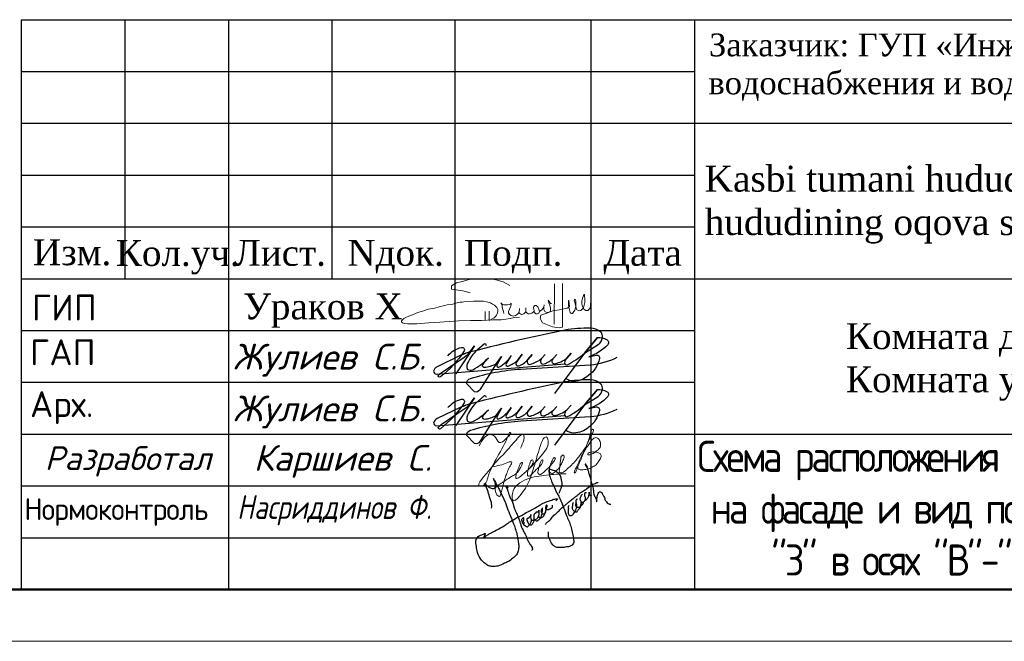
# Model space of a CAD drawing. Header units: millimetres. Extents: x 2842173 to 10151342, y -218675 to 375325.
# Tile 85 of 107: x 2951470 to 2960977, y 137725 to 143725. Entities that reach past the tile are written whole.
import ezdxf
from ezdxf.enums import TextEntityAlignment as Align

# ---------------------------------------------------------------- set-up
doc = ezdxf.new("R2010")
doc.units = ezdxf.units.MM
for name, color, linetype in [('BC-Form$1$SHEET-TEXT', 7, 'Continuous'), ('GP', 7, 'Continuous'), ('SHTAMP', 7, 'Continuous')]:
    doc.layers.add(name, color=color, linetype=linetype)
doc.layers.add('Графа', color=7, linetype='Continuous', lineweight=30)
doc.layers.add('НАДПИСИ', color=7, linetype='Continuous', lineweight=13)
doc.layers.add('ПОДПИСИ', color=7, linetype='Continuous', lineweight=25, true_color=0xffffff)
doc.styles.add('ISO', font='times.ttf')
doc.styles.add('ISOCPEUR', font='isocpeur.ttf')
doc.styles.add('PDF ISOCPEUR Italic', font='isocpeui.ttf')
doc.styles.add('style2', font='times.ttf', dxfattribs={"height": 350})
doc.styles.add('ГОСТ 250', font='isocpeui.ttf', dxfattribs={"height": 250})
doc.styles.add('ГОСТ 350', font='isocpeui.ttf', dxfattribs={"height": 350})

# ---------------------------------------------------------------- blocks, each defined once
blk = doc.blocks.new('*U20')
at = {"lineweight": 9}
for p, q in [((-20, 292), (400, 292)), ((400, -5), (-20, -5))]:
    blk.add_line(p, q, dxfattribs=at)
at = {"lineweight": 50}
blk.add_line((395, 0), (0, 0), dxfattribs=at)
blk = doc.blocks.new('подпис')
at = {"layer": 'ПОДПИСИ', "color": 5, "lineweight": 25}
for points in [[(11455381.02076253, 532518.8265893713), (11455520.01904331, 532605.2702562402, 0.1790300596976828), (11455562.38426757, 532677.7809668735, 0.2639526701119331), (11455545.66076253, 532730.5065893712, 0.1902036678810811), (11455439.45901756, 532772.4229382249, 0.04243607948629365), (11455181.10076253, 532752.0665893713, 0.01389890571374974), (11454173.66076253, 532516.8665893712), (11454115.122983, 532492.9723789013), (11453881.62076253, 532379.6665893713, 0.2217818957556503), (11453846.71110048, 532334.3072421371, 0.2704920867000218), (11453871.59758817, 532304.8980453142), (11455179.16571194, 532409.5663401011)], [(11453991.38076253, 532491.3865893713, -0.1634131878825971), (11454128.58076253, 532575.6665893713, -0.667805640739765), (11454157.77631411, 532540.4816576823, -0.07943418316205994), (11453916.90076253, 532275.7865893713, -0.8665421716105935), (11453897.75835008, 532296.8279901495), (11453922.78076253, 532318.9065893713), (11454157.98076253, 532477.6665893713), (11454199.402983, 532506.6923789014), (11454263.82076253, 532591.3465893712), (11454071.74076253, 532309.1065893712)], [(11454383.13191177, 532593.1715958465, 0.6195339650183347), (11454359.7346624, 532609.2129194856), (11454272.62677659, 532534.0152307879, 0.1142519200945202), (11454185.42076253, 532395.3465893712, 0.2155377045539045), (11454192.20979691, 532352.8259456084, 0.2402728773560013), (11454244.70532085, 532349.124356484, 0.088579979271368), (11454402.98076253, 532469.8265893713), (11454351.11930181, 532410.1073315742), (11454341.92672384, 532399.5219387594, 0.5390945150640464), (11454362.38253118, 532374.4334744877, 0.1119156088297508), (11454481.38076253, 532411.0265893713), (11454538.22076253, 532483.5465893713), (11454481.38076253, 532411.0265893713), (11454316.88571881, 532145.5914051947, -0.3584232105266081), (11454263.82076253, 532124.8665893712), (11454185.42076253, 532207.1865893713, -0.4021260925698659), (11454220.70076253, 532260.1065893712, -0.05884634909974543), (11454732.26076253, 532356.1465893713), (11455437.86076253, 532399.2665893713, 0.09127989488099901), (11455712.26076253, 532475.7065893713)], [(11454538.22076253, 532483.5465893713), (11454488.44919385, 532397.7542070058, 0.6452880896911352), (11454509.57958188, 532375.5303088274, 0.1289702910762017), (11454636.22076253, 532493.3465893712), (11454593.66471792, 532430.2462473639), (11454582.42349859, 532413.578232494, 0.6938576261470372), (11454605.04768595, 532386.9903729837, 0.1002803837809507), (11454700.90076253, 532446.3065893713), (11454745.98076253, 532507.0665893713), (11454700.90076253, 532446.3065893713), (11454684.07896387, 532423.6337303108, 0.6318076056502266), (11454708.26387874, 532389.2855289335, 0.1426768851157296), (11454804.78076253, 532452.1865893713), (11454847.90076253, 532505.1065893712), (11454804.78076253, 532452.1865893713, 0.2019410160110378), (11454796.94076253, 532428.6665893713, 0.5360950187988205), (11454830.26112056, 532405.1456650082, 0.09716650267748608), (11454943.94076253, 532461.9865893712), (11454981.18076253, 532503.1465893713), (11454943.94076253, 532461.9865893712, 0.1970871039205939), (11454931.50490046, 532430.8969341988, 0.4881573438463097), (11454969.61588562, 532408.5758270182, 0.09308930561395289), (11455063.50076253, 532465.9065893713), (11455098.78076253, 532503.1465893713), (11455063.50076253, 532465.9065893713, 0.2268041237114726), (11455047.82076253, 532430.6265893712, 0.3554158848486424), (11455072.65359272, 532410.4224256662, 0.1279368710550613), (11455200.70076253, 532467.8665893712), (11455245.78076253, 532516.8665893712), (11455200.70076253, 532467.8665893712, 0.1962325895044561), (11455176.61503475, 532419.8081579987, 0.5294087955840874), (11455206.4873876, 532399.5025652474, 0.06123247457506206), (11455381.02076253, 532518.8265893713), (11455512.34076253, 532675.6265893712), (11455381.02076253, 532518.8265893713), (11455075.26076253, 532109.1865893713)], [(11455512.34076253, 532675.6265893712, -0.1430989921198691), (11455604.46076253, 532656.0265893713, -0.4709364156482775), (11455617.20360619, 532603.8353161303, -0.1267238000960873), (11455422.18076253, 532481.5865893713), (11455496.66076253, 532497.2665893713, -0.5178320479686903), (11455533.44071973, 532462.0553827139, -0.1764750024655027), (11455420.31685878, 532289.3910754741, -0.1730786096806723), (11455270.70117688, 532232.9431715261, -0.1633059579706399), (11455188.27827521, 532260.6010775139)]]:
    blk.add_lwpolyline(points, format="xyb", dxfattribs=at)
blk.add_lwpolyline([(11454115.122983, 532492.9723789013), (11454173.66076253, 532516.8665893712)], dxfattribs=at)
blk = doc.blocks.new('A$C6E532752')
at = {"color": 5, "lineweight": 25}
for points in [[(2742.715320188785, 2429.273912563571), (2708.79121605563, 2488.231917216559), (2682.243141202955, 2516.236865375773), (2685.192927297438, 2488.231917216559), (2725.016603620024, 2429.273912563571), (2736.815747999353, 2401.270351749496), (2758.937579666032, 2329.046553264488), (2784.012325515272, 2236.190158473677), (2801.711042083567, 2186.076478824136), (2816.459972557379, 2124.170365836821), (2835.632018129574, 2047.526485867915), (2868.082793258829, 1947.2991265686), (2878.40548054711, 1889.815869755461), (2884.305052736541, 1839.70219010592), (2893.154411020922, 1773.375995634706), (2934.451416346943, 1684.939682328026), (2949.200346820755, 1649.565157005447), (2956.576376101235, 1618.613487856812), (2962.475948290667, 1587.660431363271), (2966.899063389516, 1625.983065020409), (2966.899063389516, 1656.934734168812), (2971.325306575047, 1687.887790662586), (2987.547566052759, 1767.479778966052), (3018.521884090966, 1820.54156694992), (3030.321028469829, 1830.859252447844), (3087.843421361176, 1813.171989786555), (3105.542137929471, 1777.797464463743), (3118.814611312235, 1748.319155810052), (3152.73871544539, 1695.25736782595), (3166.011188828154, 1642.195579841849), (3207.308194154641, 1584.712323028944), (3241.232298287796, 1543.442968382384), (3278.103060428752, 1531.651922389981), (3307.604049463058, 1534.59864337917)], [(2046.206071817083, 1804.097365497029), (2069.547857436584, 1871.953801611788), (2101.376143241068, 1944.051351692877), (2114.107457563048, 2003.425559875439), (2114.107457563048, 2056.438790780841), (2099.25530021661, 2124.295226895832), (2073.789543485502, 2221.839460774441), (2014.377786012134, 2300.299375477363), (1903.424538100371, 2359.967700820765), (1855.492860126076, 2375.934655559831), (1800.904612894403, 2377.265119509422), (1790.253476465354, 2367.951871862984), (1791.582913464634, 2336.01796238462), (1799.57204780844, 2288.117098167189), (1807.561182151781, 2236.22345475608), (1818.21231858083, 2190.984905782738), (1846.174288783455, 2131.108478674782), (1864.814559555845, 2060.586952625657), (1890.11139958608, 2014.017939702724), (1957.493522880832, 1857.665534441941), (2008.612721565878, 1770.394591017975), (2053.344366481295, 1685.251834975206), (2112.981346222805, 1540.50873349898), (2153.45253656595, 1434.079941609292), (2221.707396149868, 1250.395450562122), (2279.217276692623, 1118.424248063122), (2326.076020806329, 992.838995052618), (2364.495186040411, 847.3897349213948), (2392.18501266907, 704.7762081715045), (2398.575694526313, 623.8898268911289), (2394.315239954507, 570.6754309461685), (2362.364958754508, 528.1047465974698), (2328.284450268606, 504.6905233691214), (2294.207069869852, 489.7904370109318), (2253.735879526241, 483.4044875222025), (2187.708217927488, 477.0185380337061), (2145.106800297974, 466.3762137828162), (2062.037320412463, 466.3762137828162), (2017.308803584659, 466.3762137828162), (1987.488749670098, 466.3762137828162), (1944.890460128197, 487.6608622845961), (1912.940178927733, 508.9468981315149), (1883.120125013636, 532.3611213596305), (1855.430298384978, 574.933193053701), (1823.480017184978, 638.7899132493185), (1801.789861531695, 681.5048814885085), (1783.011954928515, 738.8327556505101), (1780.881727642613, 757.9906041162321), (1778.751500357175, 800.5612884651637), (1777.106126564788, 847.8877918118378)], [(384.9447256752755, 1433.355747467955), (380.4371522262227, 1569.275334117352), (320.9159117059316, 1748.782529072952), (257.8943417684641, 1943.563006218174), (210.2629601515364, 2040.162458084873), (245.4476833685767, 2007.407240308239), (286.797866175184, 1974.50357660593), (353.4136081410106, 1930.885446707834), (398.5925695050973, 1917.876311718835), (436.1139737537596, 1916.346070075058), (474.3986312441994, 1940.834098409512), (484.3553323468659, 1982.15478482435), (467.2665927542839, 2067.42378927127), (447.6659992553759, 2120.062437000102), (426.8423237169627, 2156.786849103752), (466.0403826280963, 2093.131293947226), (506.4646516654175, 2007.440536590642), (555.4630073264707, 1921.751166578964), (602.0120708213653, 1822.594837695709), (711.4200437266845, 1592.3399463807), (748.6536639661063, 1490.507428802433), (825.079086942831, 1290.758868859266), (868.1903827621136, 1186.968807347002), (942.7295692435, 996.3323300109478), (981.9213719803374, 874.9174363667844), (1013.277316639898, 753.5011553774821), (1032.871653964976, 630.1273304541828), (1048.549626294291, 522.4207937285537), (1042.653182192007, 416.0044879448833), (1007.380872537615, 308.2965638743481), (928.9972670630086, 226.0478097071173), (815.3382238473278, 135.966105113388), (703.6404912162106, 81.13267743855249), (535.1148010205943, 12.59228019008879), (401.8614204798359, 0.8414672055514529), (313.6806463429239, 18.46629933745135), (227.4580547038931, 71.34079573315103), (137.3159699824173, 159.4649563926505), (35.41540601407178, 347.4640906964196), (11.90157560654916, 492.3792229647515), (7.982082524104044, 660.7932065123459), (74.6072087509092, 750.8762984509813), (213.738264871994, 813.5426765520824), (217.1603921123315, 816.5337925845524), (215.9310538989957, 774.7538949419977), (182.72953787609, 707.170765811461), (202.4052054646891, 721.9154695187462), (286.0189724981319, 778.440070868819), (362.2535821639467, 822.6769566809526), (423.7330051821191, 853.3969391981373), (562.67950416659, 928.3538075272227), (731.611845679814, 1029.086160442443), (844.8955184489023, 1104.559121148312), (993.6704669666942, 1191.516524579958), (1118.065104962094, 1256.632954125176), (1274.050294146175, 1345.427202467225), (1396.471109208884, 1406.596635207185), (1522.839570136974, 1481.578475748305), (1750.173297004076, 1594.364082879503), (1859.184002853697, 1631.997206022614), (1961.954175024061, 1660.028513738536), (1990.666886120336, 1660.028513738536), (2000.420261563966, 1660.124240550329), (1991.020359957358, 1645.251901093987), (1976.91894350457, 1626.464473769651), (1958.119140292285, 1607.675659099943)], [(794.7804357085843, 1929.900431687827), (766.0395718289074, 1944.260840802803), (746.8800386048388, 1957.823526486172), (731.7119444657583, 1968.993041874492), (756.4613692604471, 1918.732303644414), (777.2162268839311, 1862.088390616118), (824.318961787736, 1731.250649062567), (861.039575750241, 1649.877309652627), (906.7722085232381, 1551.504830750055), (928.4811326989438, 1464.719458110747), (970.625849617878, 1361.34282543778), (998.7223275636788, 1298.80685777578), (1019.154992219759, 1250.309435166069), (1060.086011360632, 1147.851224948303), (1085.626842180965, 1069.99896739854), (1109.891413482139, 993.4244546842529), (1161.07317390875, 879.343067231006), (1222.374295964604, 765.7569619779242), (1251.747033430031, 693.0101343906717), (1282.396030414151, 624.0937666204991), (1324.575156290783, 550.9806799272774), (1376.936205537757, 469.3007372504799), (1387.149409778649, 436.922877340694), (1385.547829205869, 415.3011039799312), (1368.718720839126, 405.6909644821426), (1364.711641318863, 408.8943443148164)], [(1706.752320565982, 1035.527603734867), (1747.010800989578, 1085.469252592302), (1819.194537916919, 1143.732197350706), (1891.378274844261, 1238.063339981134), (1978.830204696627, 1312.974425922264), (2059.344037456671, 1390.658814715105), (2164.841901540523, 1487.764647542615), (2228.695542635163, 1541.866944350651), (2392.679250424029, 1676.708563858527), (2462.088374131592, 1723.874135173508), (2559.259270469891, 1807.107904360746), (2641.158845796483, 1859.822856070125), (2721.67267855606, 1912.537807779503), (2859.249075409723, 2009.382819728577), (2948.427709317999, 2051.158555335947), (2988.836337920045, 2062.297549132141), (2996.09037180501, 2054.603333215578)], [(2396.720738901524, 1571.303632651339), (2369.888008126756, 1531.973786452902), (2367.204109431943, 1503.370892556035), (2362.730944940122, 1468.511072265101), (2364.520210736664, 1422.924299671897), (2379.725841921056, 1396.109693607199), (2400.299270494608, 1370.187150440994), (2431.398803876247, 1345.60395172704), (2460.224034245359, 1344.265994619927), (2479.902829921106, 1343.372544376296), (2493.31919530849, 1364.823674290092), (2508.524826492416, 1391.639667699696), (2559.509517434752, 1447.058555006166), (2580.145507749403, 1567.162407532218), (2580.145507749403, 1600.253362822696), (2569.27227713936, 1620.793007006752), (2560.820185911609, 1642.187255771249), (2559.131018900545, 1670.899749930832), (2569.27227713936, 1697.923845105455), (2582.228813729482, 1730.014524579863), (2598.013141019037, 1762.173183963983), (2617.729473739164, 1772.306352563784)], [(2574.439897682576, 1490.590253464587), (2602.630197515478, 1514.841461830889), (2618.361347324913, 1528.061473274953), (2634.092497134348, 1554.502883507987), (2640.886702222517, 1569.151860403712), (2659.855822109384, 1603.655766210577), (2699.898064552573, 1635.589042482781), (2712.479230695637, 1645.877593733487), (2727.922596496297, 1665.883110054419), (2741.651770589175, 1684.746841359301), (2773.010843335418, 1745.149072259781), (2779.326451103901, 1787.033020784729), (2781.62246700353, 1808.263562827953), (2782.194906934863, 1823.180297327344), (2775.306859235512, 1789.902050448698), (2777.60287513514, 1775.558289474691), (2793.678114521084, 1754.902108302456), (2801.141730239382, 1748.591075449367), (2814.92408181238, 1745.722045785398), (2841.906960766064, 1748.591075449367)], [(2581.894117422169, 1587.58870016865), (2613.544093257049, 1576.288363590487), (2640.120320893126, 1580.243684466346), (2650.302244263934, 1592.112421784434), (2661.610278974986, 1605.675107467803), (2679.143206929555, 1630.540493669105), (2687.057267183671, 1672.92666111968), (2683.10023705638, 1709.094747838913), (2674.61686495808, 1730.56946261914), (2671.78907425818, 1756.000885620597), (2669.530595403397, 1791.691725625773), (2677.447783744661, 1808.080433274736), (2687.626579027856, 1818.252447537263), (2704.027139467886, 1819.947783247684), (2712.510511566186, 1817.687798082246)], [(1431.63023398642, 1173.11633534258), (1448.009471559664, 1156.830122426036), (1470.143815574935, 1132.251916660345), (1479.981649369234, 1124.879564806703), (1492.278159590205, 1119.144280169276), (1505.394228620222, 1118.325746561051), (1513.592944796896, 1124.879564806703), (1520.972102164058, 1130.613462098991), (1537.366406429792, 1144.54101954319), (1550.482475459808, 1156.010201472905), (1574.25593709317, 1180.58701989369), (1593.931604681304, 1206.803680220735), (1602.949879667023, 1225.645214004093), (1607.04767371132, 1238.752850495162), (1609.506350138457, 1252.680407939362), (1617.705066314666, 1282.172590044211), (1622.622419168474, 1317.400056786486), (1625.903782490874, 1344.435250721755), (1633.279811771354, 1391.131899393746), (1630.821135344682, 1422.262536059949), (1630.821135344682, 1442.7439117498), (1617.705066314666, 1418.985626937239), (1610.325908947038, 1398.504251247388), (1600.491203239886, 1381.301172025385), (1602.949879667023, 1340.338420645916), (1617.705066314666, 1316.581523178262), (1634.922057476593, 1296.918681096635), (1651.316361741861, 1291.184783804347), (1665.251989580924, 1290.364862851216), (1717.735034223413, 1369.107795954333), (1718.554593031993, 1380.576977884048), (1720.193710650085, 1402.696808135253), (1731.67066206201, 1431.370456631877), (1740.688937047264, 1451.031911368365), (1743.970300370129, 1470.693366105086), (1744.789859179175, 1490.354820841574), (1738.230260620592, 1507.559287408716), (1729.211985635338, 1509.197741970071), (1727.572868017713, 1503.462457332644), (1719.374151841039, 1486.259378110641), (1712.817681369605, 1470.693366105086), (1704.618965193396, 1444.478093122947), (1704.618965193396, 1428.093547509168), (1716.095916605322, 1412.527535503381), (1732.493348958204, 1404.335262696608), (1746.428976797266, 1399.419899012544), (1762.823281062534, 1396.142989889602), (1784.95762507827, 1398.599978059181), (1798.893252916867, 1408.430705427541), (1821.847155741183, 1416.622978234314), (1834.9632247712, 1425.635171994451), (1857.09756878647, 1434.647365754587), (1868.574520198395, 1444.478093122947), (1877.592795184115, 1455.127354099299), (1880.871030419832, 1470.693366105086), (1880.871030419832, 1480.524093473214), (1877.592795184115, 1493.631729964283), (1875.134118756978, 1503.462457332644)], [(2278.707398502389, 1501.604802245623), (2264.61536631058, 1460.76136254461), (2268.841411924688, 1419.916535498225), (2261.796959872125, 1363.580613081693), (2264.61536631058, 1307.243303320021), (2278.707398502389, 1264.990320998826), (2318.16821672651, 1252.315536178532), (2344.947770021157, 1253.723691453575), (2408.366607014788, 1314.285467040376), (2443.601379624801, 1367.805078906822), (2453.467366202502, 1397.381889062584), (2474.606978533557, 1467.802138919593), (2471.788572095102, 1514.280974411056), (2466.151759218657, 1559.350267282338), (2460.514946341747, 1587.517534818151), (2460.514946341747, 1626.95420658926), (2468.970165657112, 1643.854844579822), (2485.880604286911, 1657.939172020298), (2454.349486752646, 1623.496942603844), (2449.926371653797, 1577.542523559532), (2446.388505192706, 1520.098112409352), (2450.81162029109, 1481.213603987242), (2482.646162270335, 1457.352655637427), (2515.365952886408, 1453.817700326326), (2550.556932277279, 1457.118194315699), (2569.422425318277, 1493.16280732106), (2573.864308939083, 1512.016827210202), (2589.401517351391, 1561.370241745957), (2589.723710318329, 1562.176289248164)], [(1178.186938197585, 1041.131090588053), (1183.880056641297, 1072.840250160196), (1175.743902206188, 1086.660982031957), (1165.981142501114, 1109.427315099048), (1170.864086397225, 1133.81822927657), (1174.930599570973, 1159.0235150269), (1176.560332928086, 1187.47935034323), (1170.050783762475, 1192.358643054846), (1154.591777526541, 1193.984611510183), (1138.319468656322, 1180.975476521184), (1125.303498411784, 1161.462467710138), (1119.607251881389, 1141.949458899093), (1126.930103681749, 1111.866267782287), (1137.506166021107, 1084.222029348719), (1154.591777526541, 1051.699885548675), (1189.576303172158, 1015.112820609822), (1234.323588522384, 985.0296294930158), (1242.459742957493, 980.1517241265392), (1267.681508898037, 978.5257556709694), (1299.409695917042, 1006.982978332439), (1323.004856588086, 1037.877766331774), (1339.27716545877, 1067.147973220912), (1359.747367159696, 1125.825734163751), (1356.481644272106, 1168.264620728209), (1352.39636257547, 1190.2998229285), (1349.130639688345, 1210.703507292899), (1349.130639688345, 1234.37161467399), (1349.130639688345, 1252.326634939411), (1349.130639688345, 1274.363224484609), (1336.0646200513, 1239.268942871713), (1332.795769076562, 1222.945440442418), (1331.162907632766, 1213.967930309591), (1302.581576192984, 1209.071989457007), (1299.312725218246, 1204.17466125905), (1291.964848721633, 1181.322312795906), (1255.212953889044, 1175.609225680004), (1246.229087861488, 1151.125359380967), (1261.747527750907, 1109.502231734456), (1274.813547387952, 1085.018365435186), (1289.512428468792, 1051.556989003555), (1310.745883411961, 1034.41772765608), (1336.0646200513, 1025.440217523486), (1363.013090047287, 1023.807312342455), (1376.082237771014, 1036.866391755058), (1388.331826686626, 1049.924083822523), (1399.764984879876, 1067.879104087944), (1415.280296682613, 1090.731452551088), (1431.61516729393, 1156.02268757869), (1431.61516729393, 1173.977707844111), (1429.982305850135, 1222.129681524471), (1430.798736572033, 1266.201473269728), (1434.064459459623, 1281.707829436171), (1437.333310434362, 1297.214185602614), (1451.290834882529, 1311.666159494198), (1473.4251788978, 1314.123147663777), (1479.162090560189, 1328.869238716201), (1484.082571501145, 1345.25378432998), (1525.889455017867, 1340.338420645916), (1526.709013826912, 1343.615329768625), (1545.565122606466, 1371.470444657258), (1545.565122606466, 1380.481251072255), (1542.286887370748, 1322.31542047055), (1532.449053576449, 1233.837486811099), (1507.856033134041, 1193.694656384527), (1490.639041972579, 1173.214668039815), (1470.143815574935, 1154.371746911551), (1447.189912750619, 1141.264110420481), (1418.499098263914, 1133.8903712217), (1395.545195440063, 1131.433383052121), (1372.591292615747, 1136.348746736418), (1360.294782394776, 1149.456383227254)], [(1530.306610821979, 1229.293488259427), (1542.302527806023, 1211.813383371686), (1557.057714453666, 1204.441031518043), (1585.428251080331, 1194.20264315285), (1591.067052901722, 1202.197102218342), (1608.705559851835, 1199.525667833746), (1619.362952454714, 1205.259565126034), (1644.775531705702, 1223.283952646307), (1669.368552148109, 1249.499225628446), (1675.928150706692, 1260.148486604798), (1684.943297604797, 1281.449783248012), (1698.13667327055, 1313.373595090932), (1704.257351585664, 1323.816470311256), (1703.799406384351, 1324.04960184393)]]:
    blk.add_spline(points, degree=3, dxfattribs=at)
blk = doc.blocks.new('A$C194E077B')
at = {"color": 5, "lineweight": 20}
for points in [[(-162.2544096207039, 199.7434229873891), (-240.4484645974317, 220.6954568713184), (-363.7708476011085, 241.0990534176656), (-363.7708476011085, 276.1616470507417), (-310.3631611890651, 306.9965891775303), (-248.3861532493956, 323.603278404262), (-145.3415479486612, 351.2139971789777), (-37.20661012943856, 351.2139971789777), (76.14627316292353, 351.2139971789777), (194.5864970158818, 319.4780348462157), (265.6846752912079, 278.4294824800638)], [(835.2751156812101, 300.1175734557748), (835.2751156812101, -170.9497752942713), (798.7631466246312, -176.9175655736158), (728.5535804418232, -165.4817502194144), (620.1258657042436, -121.4862891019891), (592.9732395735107, -75.04949680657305), (601.8662064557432, -42.03351798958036), (665.1668836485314, -20.08791127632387), (729.7600514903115, 6.524556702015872), (797.6828921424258, 16.8188391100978), (885.2531333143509, 35.54044824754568), (885.2531333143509, 35.54044824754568), (904.7859178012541, 45.17574729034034)], [(747.6666440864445, 298.6816550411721), (746.2527769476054, -137.625113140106)], [(42.05177246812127, -99.20019937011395), (83.06963820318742, -75.51852354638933), (95.62863474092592, -68.2675835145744), (110.4253241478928, -53.47089410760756), (122.3907353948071, -41.50548286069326), (130.8750715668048, -26.81018154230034), (136.7864069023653, -4.748777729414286), (136.7864069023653, 21.53364607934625), (124.8524340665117, 42.20389336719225), (109.6659834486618, 57.39034398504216), (99.92591582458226, 67.1304116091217), (80.30695065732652, 78.45742642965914), (58.30450778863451, 91.16054274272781), (13.0961304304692, 103.2740909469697), (-18.90538802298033, 111.8488719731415), (-86.595019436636, 111.8488719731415), (-126.6805462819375, 111.8488719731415), (-230.8532248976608, 105.0649502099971), (-248.8390005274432, 100.2456761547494), (-271.038254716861, 100.2456761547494), (-316.8142624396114, 87.98003185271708), (-347.8845914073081, 79.65476229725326), (-409.2683891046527, 69.94344542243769), (-436.2532585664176, 65.67426319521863), (-496.8529337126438, 49.43662917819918), (-542.8993285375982, 37.09853487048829), (-616.9775303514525, 24.26447264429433), (-665.3555747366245, 4.769887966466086), (-728.1785342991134, -12.06347331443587), (-786.7814659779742, -36.63670061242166), (-841.0117928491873, -57.69081082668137), (-858.5049702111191, -64.48227430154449), (-880.3153924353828, -77.07452744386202), (-894.0726033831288, -90.83173839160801), (-904.4079418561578, -101.167076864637), (-904.4079418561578, -112.2755301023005), (-893.9757900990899, -122.7076818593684), (-871.1194254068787, -130.2353718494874), (-840.4398756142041, -134.081221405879), (-808.3811494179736, -134.2097729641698), (-760.2624158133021, -134.2097729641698), (-736.7498630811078, -134.2097729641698), (-653.585880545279, -127.3688624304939), (-611.7686853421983, -123.9290597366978), (-490.563826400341, -116.1595425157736), (-388.5334769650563, -108.7773857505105), (-287.3057848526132, -101.6620965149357), (-158.1883137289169, -96.81179389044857), (-38.8776144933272, -96.81179389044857), (84.74035741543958, -89.47234771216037), (174.1118179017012, -89.47234771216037), (221.6060949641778, -81.85631366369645), (269.1003720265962, -75.20553888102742), (318.1073958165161, -67.04295659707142), (369.2320238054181, -63.11284620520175), (369.2320238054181, -63.11284620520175)], [(592.8985166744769, 1.864389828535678), (614.8021364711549, 19.86218934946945), (620.7994601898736, 30.24985873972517), (635.0700924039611, 44.52049095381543), (637.1924162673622, 69.8023532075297), (635.0700924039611, 44.52049095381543), (635.0700924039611, 19.37587776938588), (645.8683202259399, 0.672798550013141), (664.0536994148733, -9.826535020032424), (679.5393743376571, -9.826535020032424), (701.1637827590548, 0.2518442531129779), (704.6022413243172, 13.08434631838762), (704.6022413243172, 34.95036695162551), (698.5661520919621, 65.94750181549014), (686.3942246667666, 94.19598949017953), (679.7147308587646, 121.9397105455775)], [(681.6744153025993, 122.8952947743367), (690.7926054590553, 107.1021261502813), (705.0528414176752, 87.22385435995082), (717.383672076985, 87.22385435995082)], [(898.0572597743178, 116.2493360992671), (898.0572597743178, 60.11319226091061), (905.7786058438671, 31.29673642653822), (917.1929428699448, -11.30214928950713)], [(909.9510945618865, 54.70704719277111), (903.4646544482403, 116.2431989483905)], [(951.5736010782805, -13.16716199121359), (967.4217099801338, 14.28256783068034), (977.8299313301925, 53.12657872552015), (977.8299313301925, 112.2285032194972), (972.6938103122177, 131.3967678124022)], [(962.3765172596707, 113.5266920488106), (966.7742989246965, 97.11394743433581), (977.8299313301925, 53.12657872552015), (986.705751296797, 20.00156765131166), (1013.03803035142, 4.798619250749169), (1031.839896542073, 9.836564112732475), (1060.60747799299, 38.6041455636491), (1075.853176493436, 95.50186696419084), (1075.853176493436, 122.5859678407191), (1073.676376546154, 180.1113364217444)], [(1063.925040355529, 182.080066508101), (1055.681247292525, 151.3138119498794), (1045.44982268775, 113.1296154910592), (1045.44982268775, 80.16596012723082), (1054.694882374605, 45.66292765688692), (1069.736477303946, 19.61012101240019), (1087.975179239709, 9.080001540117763), (1109.252766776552, 9.080001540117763), (1131.614045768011, 31.44128053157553), (1138.474853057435, 57.04616191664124), (1138.474853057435, 93.35557849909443)], [(0, 0), (0, -92.172981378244)], [(41.15087875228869, 2.42133409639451), (41.23947148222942, -97.7932527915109)], [(203.088096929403, -24.0591691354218), (196.4213109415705, 0.8216148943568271), (190.8937137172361, 21.45088857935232), (184.7601887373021, 44.34151543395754), (184.7601887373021, 65.27444187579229), (175.5787288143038, 81.17719695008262), (168.5294168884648, 93.38696336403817), (188.5064732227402, 73.40990702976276), (200.4919787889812, 70.19840049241), (219.7813791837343, 70.19840049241), (241.5791639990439, 70.19840049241), (258.7997285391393, 74.8126368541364), (272.1971487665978, 78.4024647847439), (279.1524812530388, 90.44945403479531), (279.1524812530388, 70.04889638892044), (274.1359315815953, 51.32687813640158), (262.4684565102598, 26.24771665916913), (251.8804355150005, -0.2958822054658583), (251.8804355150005, -16.47008694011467), (261.2771289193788, -32.74563733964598), (282.259291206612, -44.85969438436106), (302.7043217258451, -50.33792380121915), (328.7434857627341, -43.36075082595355), (346.7897109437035, -32.94175785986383), (360.7508457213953, -18.98062308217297), (368.155257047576, -6.155806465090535), (370.6627580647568, 33.08915586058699), (368.155257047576, -6.155806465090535), (372.2777313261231, -21.54108992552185), (382.0610925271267, -27.18951614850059), (392.163115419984, -33.02192178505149), (406.2885427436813, -29.23702494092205), (418.3444147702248, -26.00666376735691), (432.7706854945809, -11.58039304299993), (437.5745841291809, -3.259796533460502), (437.5745841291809, 38.88784123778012), (437.5745841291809, -3.259796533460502), (452.5390460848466, -18.2242584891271), (463.8060653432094, -24.72927509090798), (477.4434255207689, -24.72927509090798), (504.2163590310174, -20.03774645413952), (520.7946595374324, -3.459445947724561), (527.8734682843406, 8.801410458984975), (524.1269463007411, 22.78362085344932), (521.7185289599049, 40.9794443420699), (521.7185289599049, 47.73200879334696), (525.9580116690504, 54.5381206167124), (534.7997369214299, 63.37984586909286), (549.1751194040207, 63.37984586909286), (568.560710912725, 48.85369395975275), (579.0630990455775, 24.73178537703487), (585.3898042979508, 1.120199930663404), (580.3427368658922, -17.71571215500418), (565.4721935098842, -26.30122436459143), (548.660719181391, -26.30122436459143), (530.5041369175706, -8.144642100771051), (527.8734682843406, 8.801410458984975)]]:
    blk.add_lwpolyline(points, dxfattribs=at)
for centre, radius, start, end in [((680.8262248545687, 122.1475150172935), 1.130752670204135, 41.39997294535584, 190.5897412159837), ((900.7601133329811, 115.5028211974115), 2.804050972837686, 15.30983531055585, 164.5601084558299), ((978.7416052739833, 116.0060813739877), 16.55184210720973, 111.9119975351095, 188.6150681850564), ((1068.241640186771, 178.3265749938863), 5.720291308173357, 18.18012315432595, 138.9914690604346), ((899.2257711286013, 54.35408662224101), 10.73112966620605, 301.2070641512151, 10.14962501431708), ((934.8374322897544, -3.86241744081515), 19.14882808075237, 202.8625354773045, 330.9274189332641)]:
    blk.add_arc(centre, radius, start, end, dxfattribs=at)
blk = doc.blocks.new('ПЛДПИС')
at = {"color": 0, "linetype": 'ByBlock', "lineweight": 9}
for points in [[(1768166.622939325, 34601.31946445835), (1768273.62699845, 34709.74903991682), (1768312.465476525, 34692.99817348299), (1768357.246930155, 34634.29305133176), (1768439.246050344, 34683.11757885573), (1768465.416492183, 34729.61629575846), (1768458.364654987, 34729.66768884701), (1768451.992512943, 34715.79374189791), (1768444.483188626, 34692.82212481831), (1768247.755159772, 34290.51834176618), (1768238.529169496, 34262.47630444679), (1768224.403710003, 34235.83281521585), (1768215.062258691, 34223.76418718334), (1768174.938859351, 34212.81532431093), (1768275.898370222, 34380.0365296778), (1768300.106936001, 34411.55562595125), (1768455.696627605, 34579.24271677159), (1768495.193346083, 34626.84841690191), (1768529.199184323, 34664.38879577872), (1768566.591960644, 34702.48480578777), (1768591.767899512, 34709.36195154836), (1768597.872084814, 34695.26931060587), (1768595.82428532, 34655.09085011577), (1768563.116134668, 34579.2007539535)], [(1768291.063409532, 34399.50027035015), (1768434.172300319, 34436.96983485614), (1768461.991874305, 34447.1697227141), (1768479.223889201, 34445.56232186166), (1768464.05928039, 34405.14767185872), (1768449.816181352, 34379.42925822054), (1768442.692453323, 34361.74784884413), (1768432.383743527, 34337.08900760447), (1768424.475751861, 34313.52254286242), (1768403.074068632, 34251.29972782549), (1768390.138075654, 34195.46387086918), (1768376.877484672, 34148.31453933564), (1768362.529817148, 34113.01842225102), (1768319.857161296, 34171.47751365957), (1768389.752479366, 34246.48080567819), (1768422.493307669, 34268.90787471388), (1768476.568285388, 34304.20399179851), (1768516.753082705, 34328.4035756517), (1768535.154957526, 34344.95543055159), (1768555.027326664, 34375.48292510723), (1768567.540688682, 34396.0806188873), (1768581.524545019, 34423.66667923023), (1768583.857729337, 34440.03483117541), (1768567.28362449, 34434.74243653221), (1768560.223073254, 34422.36326302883), (1768555.036040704, 34410.69593847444), (1768547.685747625, 34390.67340989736), (1768536.573167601, 34364.04741618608), (1768531.037573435, 34347.45510289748), (1768523.580533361, 34323.87879692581), (1768520.694007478, 34309.03056823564), (1768518.820488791, 34299.94930015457), (1768519.108052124, 34288.70514847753), (1768544.350448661, 34291.73187334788), (1768563.59976391, 34304.25866529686), (1768592.894189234, 34331.00166029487), (1768637.287868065, 34368.34365968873), (1768668.33599402, 34403.61134655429), (1768685.679112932, 34438.28090534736), (1768685.561473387, 34456.86224050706), (1768678.485672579, 34464.36672489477), (1768654.352137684, 34428.35219804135), (1768645.799307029, 34402.01816081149), (1768637.017732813, 34371.29602860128), (1768632.62585645, 34343.11512059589), (1768631.702168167, 34323.24895822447), (1768635.168177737, 34310.31320850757), (1768651.578894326, 34308.003799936), (1768663.364633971, 34316.55036120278), (1768696.183888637, 34351.19914406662), (1768731.778565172, 34384.23177831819), (1768761.822397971, 34414.72318836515), (1768778.46403663, 34443.59735632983), (1768780.082669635, 34461.61555445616), (1768774.767104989, 34465.77292727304), (1768760.436865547, 34450.29595335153), (1768750.729424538, 34420.03635893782), (1768739.867373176, 34379.61186770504), (1768733.721796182, 34358.56585123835), (1768731.552000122, 34346.71154331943), (1768735.601850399, 34332.54563988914), (1768747.605441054, 34323.0051144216), (1768768.279501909, 34330.20561415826), (1768801.137969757, 34358.41932626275), (1768824.739948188, 34380.39041832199), (1768868.667425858, 34427.64909685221), (1768892.51993295, 34460.51552366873), (1768899.698123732, 34484.58607806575), (1768891.888165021, 34487.25523825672), (1768873.344687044, 34465.24806168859), (1768857.999261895, 34431.27066938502), (1768849.65774672, 34405.33793563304), (1768845.026234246, 34385.65766315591), (1768845.026234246, 34356.94642221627), (1768849.890847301, 34342.35953284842), (1768866.569520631, 34333.79219565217), (1768879.605725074, 34338.52473367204), (1768914.816983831, 34364.45528048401), (1768944.466506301, 34396.31243452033), (1768964.480478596, 34438.17155835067), (1768983.013064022, 34481.51124051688), (1768980.418458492, 34510.77577726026), (1768959.291267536, 34501.88477295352), (1768953.479002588, 34480.33794724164), (1768949.074055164, 34443.72638578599), (1768943.974163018, 34408.50353118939), (1768940.828394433, 34371.12654075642), (1768941.571266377, 34347.03958430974), (1768943.832559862, 34343.58968656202), (1768953.770922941, 34339.01023433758), (1768978.619009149, 34346.90071362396), (1769007.41455566, 34369.64598242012), (1769056.191396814, 34414.19832278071), (1769100.757177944, 34462.82055836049), (1769167.707150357, 34549.08221716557), (1769212.183612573, 34624.31404440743), (1769245.44292628, 34695.54267809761), (1769263.258781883, 34730.56433422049), (1769264.561530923, 34761.08417448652), (1769252.011134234, 34754.11658385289), (1769242.482331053, 34731.58563517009), (1769240.661096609, 34724.39825707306), (1769233.204056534, 34693.13048334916), (1769220.660195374, 34653.1838384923), (1769196.485268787, 34589.24208866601), (1769165.59181705, 34513.65597715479), (1769143.647684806, 34458.63584879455), (1769120.958502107, 34409.19351073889), (1769110.793573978, 34381.75834925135), (1769098.927229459, 34350.36482648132), (1769096.12784398, 34345.21239599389), (1769092.396056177, 34342.48309495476), (1769085.383432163, 34338.66032394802), (1769086.660039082, 34355.31387155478), (1769093.76198201, 34372.51306067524), (1769100.772427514, 34388.80138931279), (1769126.396063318, 34444.7750234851), (1769163.319631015, 34517.98611822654), (1769185.71689336, 34556.4040920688), (1769203.236471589, 34585.35370946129), (1769231.968841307, 34624.57538372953), (1769258.036893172, 34660.50461992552), (1769291.657839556, 34681.03998591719), (1769309.214452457, 34674.31951949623), (1769332.376371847, 34643.33058061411), (1769332.803359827, 34586.30393486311), (1769305.428201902, 34556.84038658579), (1769264.718383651, 34526.20791891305), (1769234.537304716, 34515.45145484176), (1769217.457785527, 34513.81453030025), (1769213.482004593, 34520.8291401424), (1769262.613942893, 34541.407151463), (1769301.91862213, 34539.06821920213), (1769332.265267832, 34526.27134017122), (1769342.502086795, 34499.39712877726), (1769323.33119791, 34458.08364646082), (1769301.164857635, 34425.75192645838), (1769267.018890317, 34400.00508260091), (1769222.686209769, 34379.04982414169), (1769168.171173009, 34370.66728336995), (1769130.454627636, 34373.19647940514), (1769120.607761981, 34380.69330950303), (1769120.607761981, 34410.91791287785)], [(1768636.017147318, 34367.17708131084), (1768796.963206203, 34544.91839505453), (1768831.69630806, 34623.92182271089), (1768811.16067907, 34686.24403457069), (1768787.722088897, 34673.02945001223), (1768772.699083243, 34647.20168937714), (1768752.264658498, 34588.33910755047), (1768722.817737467, 34494.0371640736), (1768702.047875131, 34420.74703919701), (1768681.295536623, 34355.78419627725), (1768651.247346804, 34268.69040682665), (1768486.543433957, 34082.24496575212), (1768485.683897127, 34141.58884797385), (1768626.92142605, 34278.91150822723), (1768814.818130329, 34318.38012930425), (1769006.533913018, 34331.74714941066)]]:
    blk.add_spline(points, degree=3, dxfattribs=at)
blk = doc.blocks.new('A$Cbab827f9')
at = {"layer": 'Графа'}
for p, q in [((-18499.99999999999, 5500), (0, 5500)), ((-18499.99999999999, 5500), (0, 5500)), ((-18499.99999999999, 5500), (-18499.99999999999, 0)), ((-17499.99999999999, 5500), (-17499.99999999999, 3000)), ((-16499.99999999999, 5500), (-16499.99999999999, 0)), ((-15499.99999999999, 5500), (-15499.99999999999, 3000)), ((-14314.21462638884, 5500.000000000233), (-14314.21462638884, 2.328306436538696e-10)), ((-12999.99999999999, 5500), (-12999.99999999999, 0)), ((-11999.99999999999, 5500), (-11999.99999999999, 0)), ((-18499.99999999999, 5000), (-11999.99999999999, 5000)), ((-18499.99999999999, 4500), (-11999.99999999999, 4500)), ((-11999.99999999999, 4500), (0, 4500)), ((-18499.99999999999, 4000), (-11999.99999999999, 4000)), ((-18499.99999999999, 3500), (-11999.99999999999, 3500)), ((-18499.99999999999, 3000), (0, 3000)), ((-18499.99999999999, 2500), (-11999.99999999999, 2500)), ((-18499.99999999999, 2000), (-11999.99999999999, 2000)), ((-18499.99999999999, 1500), (-11999.99999999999, 1500)), ((-11999.99999999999, 1500), (0, 1500)), ((-18499.99999999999, 1000), (-11999.99999999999, 1000)), ((-18499.99999999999, 500), (-11999.99999999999, 500)), ((-18499.99999999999, 0), (0, 0)), ((-18499.99999999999, 0), (0, 0))]:
    blk.add_line(p, q, dxfattribs=at)
at = {"color": 7, "lineweight": 30, "xscale": 0.8941363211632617, "yscale": 0.8941363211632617, "zscale": 0.8941363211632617}
blk.add_blockref('A$C194E077B', (-14019.8957039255, 2684.002336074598), dxfattribs=at)
at = {"color": 1, "lineweight": 15, "xscale": 0.9504, "yscale": 0.9504, "zscale": 0.9504}
for p in [(-10900253.93872628, -503823.6394794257), (-10900253.93872628, -504323.6394794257)]:
    blk.add_blockref('подпис', p, dxfattribs=at)
at = {"color": 5, "linetype": 'ByBlock', "lineweight": 9}
blk.add_blockref('ПЛДПИС', (-1782243.492759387, -33214.16640504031), dxfattribs=at)
at = {"color": 2, "lineweight": 40, "xscale": 0.3934101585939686, "yscale": 0.3934101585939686, "zscale": 0.3934101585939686}
blk.add_blockref('A$C6E532752', (-14108.95285623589, 221.4745859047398), dxfattribs=at)
at = {"style": 'ISOCPEUR'}
for s, p in [('ГAП            ', (-18414.81367944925, 2164.483767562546)), ('Арх.  ', (-18414.81367944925, 1664.483767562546))]:
    blk.add_text(s, height=250, dxfattribs=at).set_placement(p)
at = {"color": 7, "lineweight": 20, "insert": (-16356.46912109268, 2857.44392528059), "char_height": 250, "attachment_point": 1, "style": 'ISO'}
blk.add_mtext_dynamic_manual_height_columns('Ураков Х', width=2171.113379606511, gutter_width=1500, heights=[0], dxfattribs=at)
at = {"insert": (-18396.99951985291, 2846.228824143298, 1.762840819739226e-05), "char_height": 250, "attachment_point": 1, "style": 'ISOCPEUR'}
blk.add_mtext_dynamic_manual_height_columns('ГИП', width=1128.030448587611, gutter_width=1500, heights=[0], dxfattribs=at)
at = {"attachment_point": 1}
for s, insert, char_height, width, style in [('{\\fTimes New Roman|b0|i0|c134|p18;Комната для компрессора}, {\\fTimes New Roman|b0|i0|c134|p18;Комната управления и UV\\P\\f宋体|b0|i0|c134|p2;\\W0.8;\\C240;\\c2367469;\\P\\pi1799.6225;\\f宋体|b0|i0|c0|p2; }', (-10536.41872636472, 2570.48923749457), 250, 4722.727706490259, 'ISO'), ('{\\W0.95;\\T0.95;Нормоконтроль}', (-18469.45503804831, 880.9975655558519), 210, 1971.752686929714, 'ISOCPEUR')]:
    blk.add_mtext(s, dxfattribs=dict(at, insert=insert, char_height=char_height, width=width, style=style))
at = {"color": 3, "lineweight": 30, "insert": (-16415.18298993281, 911.2007652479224), "char_height": 230, "width": 2499.021514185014, "attachment_point": 1, "style": 'PDF ISOCPEUR Italic'}
blk.add_mtext('\\pt500;{\\W0.8;\\C7;Насриддинов Ф.}', dxfattribs=at)
at = {"layer": 'BC-Form$1$SHEET-TEXT', "width": 12000, "attachment_point": 5, "style": 'ГОСТ 350'}
for s, insert, char_height in [('Разработал', (-17469.40230405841, 1236.588361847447), 230), ('Каршиев С.', (-15395.38319179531, 1236.588361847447), 250)]:
    blk.add_mtext(s, dxfattribs=dict(at, insert=insert, char_height=char_height))
at = {"layer": 'SHTAMP', "style": 'ГОСТ 250'}
for p in [(-16456.41576216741, 2122.716327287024), (-16456.41576216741, 1622.716327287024)]:
    blk.add_text('Жулиев С.Б. ', height=250, dxfattribs=at).set_placement(p)
at = {"layer": 'SHTAMP', "attachment_point": 4, "style": 'style2'}
for s, insert, char_height, width in [('\\pi5.5858;Заказчик: ГУП «Инжиниринговая компания по строительству объектов водоснабжения и водоотведения» ', (-11863.8644472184, 5040.769967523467), 220, 10364.54547340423), ('{\\H1.00436x;\\C7;Kasbi tumani hududida joylashgan Renovasiya \\Phududining oqova suv tizimini barpo\\C256; qilish}', (-11900.50181027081, 3714.624023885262), 250, 11834.09660776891)]:
    blk.add_mtext(s, dxfattribs=dict(at, insert=insert, char_height=char_height, width=width))
at = {"layer": 'НАДПИСИ', "linetype": 'Continuous', "ltscale": 1000, "style": 'ISO'}
for s, p in [('Изм.', (-18008.51163960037, 3255.103561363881)), ('Кол.уч.', (-16988.08367745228, 3248.298823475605)), ('Лист.', (-15999.99999999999, 3250)), ('Nдок.', (-14884.80855599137, 3250)), ('Подп.', (-13749.99999999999, 3250)), ('Дата', (-12499.99999999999, 3250))]:
    blk.add_text(s, height=250, dxfattribs=at).set_placement(p, align=Align.MIDDLE_CENTER)

msp = doc.modelspace()

# ---------------------------------------------------------------- block references
at = {"color": 0, "ltscale": 30, "xscale": 100, "yscale": 100, "zscale": 100}
for p in [(2930484.712351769, 138224.8193904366), (2930484.712351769, 108524.8193904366)]:
    msp.add_blockref('*U20', p, dxfattribs=at)
at = {"color": 1, "lineweight": 30}
msp.add_blockref('A$Cbab827f9', (2969984.712351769, 138224.8193904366), dxfattribs=at)

# ---------------------------------------------------------------- texts
at = {"layer": 'GP', "color": 0, "insert": (2961484.712351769, 138974.8193904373), "char_height": 300, "width": 7000, "attachment_point": 5, "style": 'ISOCPEUR'}
msp.add_mtext('\\A1;{\\W0.9;\\T0.75;\\C256;Схема расположения стеновых сэндвич-панелей на фасаде и вид\\A0; по оси "1" в осях "B"-"A" и "3" в осях "B"-"A", "2" в осях "B"-"A"}', dxfattribs=at)

doc.saveas('drawing.dxf')
